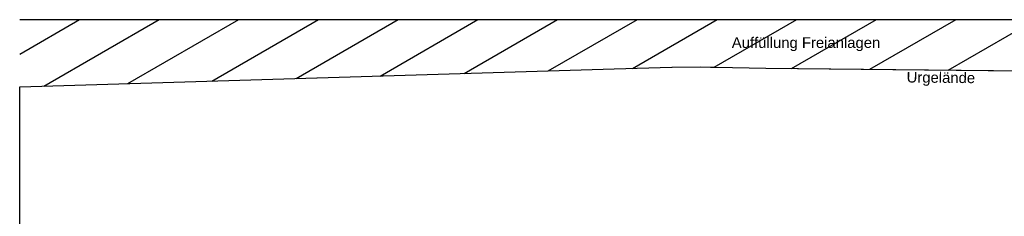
# Model space of a CAD drawing. Header units: metres. Extents: x -12 to 62.3, y -22.2 to 2.8.
# Tile 2 of 214: x -12 to -2.7, y -12.1 to -10.2. Entities that reach past the tile are written whole.
import ezdxf

# ---------------------------------------------------------------- set-up
doc = ezdxf.new("R2010")
doc.units = ezdxf.units.M
doc.header["$LTSCALE"] = 20
doc.header["$MEASUREMENT"] = 0
doc.linetypes.add('Strichlinie_ lang', pattern=[0.529167, 0.3175, -0.211667])
doc.layers.add('EG__..___A_____ZEICHNEN', color=8, linetype='Continuous')
doc.layers.add('Neubau_S-Linien _ Schraffuren.2D', color=8, linetype='Continuous')
doc.layers.add('S-Linien _ Schraffuren.2D', color=8, linetype='Continuous', lineweight=9)
doc.layers.add('T-Text', color=8, linetype='Continuous', lineweight=9)
doc.styles.add('ERSTELLTER_STIL_2', font='arial.ttf')

msp = doc.modelspace()

# ---------------------------------------------------------------- hatches: boundary and pattern name
at = {"layer": 'Neubau_S-Linien _ Schraffuren.2D', "linetype": 'Continuous'}
h = msp.add_hatch(dxfattribs=at)
h.set_pattern_fill('ABSTANDSFLÄCHEN_0001', color=256, style=0, pattern_type=2)
h.set_pattern_definition([(30, (-3.62, -10.44692), (-0.1875, 0.32476), [])])
h.paths.add_polyline_path([(-11.9977, -10.195), (-0.44, -10.195), (-0.24, -10.195), (-0.24, -10.27), (-0.44, -10.29), (-0.44, -10.355), (-0.44, -10.6988), (-2.0929, -10.6821), (-4.9737, -10.6529), (-5.4456, -10.6431), (-5.4937, -10.6421), (-5.5925, -10.64), (-5.855, -10.644), (-5.8584, -10.644), (-6.4024, -10.6599), (-6.7321, -10.6699), (-11.9977, -10.83)])

# ---------------------------------------------------------------- linework, layer by layer
at = {"layer": 'EG__..___A_____ZEICHNEN'}
msp.add_lwpolyline([(62.23, -22.195), (-11.9977, -22.195), (-11.9977, -10.83), (-11.9977, -10.83), (-6.4024, -10.6599), (-5.8584, -10.644), (-5.855, -10.644), (-5.5925, -10.64), (-5.4937, -10.6421), (-5.4456, -10.6431), (-4.9737, -10.6529), (-2.2849, -10.6801), (-1.3, -11.665), (-0.44, -11.665), (0.34, -11.665), (0.34, -11.405), (9.3, -11.405), (9.4144, -11.5194), (13.55, -15.655)], dxfattribs=at)
at = {"layer": 'Neubau_S-Linien _ Schraffuren.2D', "linetype": 'Continuous'}
msp.add_line((-11.9977, -10.195), (-0.24, -10.195), dxfattribs=at)
at = {"layer": 'S-Linien _ Schraffuren.2D', "color": 21, "linetype": 'Strichlinie_ lang', "flags": 128}
for points in [[(8.2075, -10.6292), (1.2151, -10.6559), (-0.1429, -10.7019), (-4.9737, -10.6529), (-5.4456, -10.6431), (-5.4937, -10.6421), (-5.5925, -10.64), (-5.855, -10.644), (-5.8584, -10.644), (-6.4024, -10.6599), (-7, -10.6781)], [(-7, -10.6781), (-11.9977, -10.83)]]:
    msp.add_lwpolyline(points, dxfattribs=at)

# ---------------------------------------------------------------- texts
at = {"layer": 'T-Text', "linetype": 'Continuous', "insert": (-3.8971, -10.4268), "char_height": 0.1, "attachment_point": 6, "style": 'ERSTELLTER_STIL_2'}
msp.add_mtext('\\A1;Auffüllung Freianlagen', dxfattribs=at)
at = {"layer": 'T-Text', "linetype": 'Continuous', "insert": (-3.6497, -10.818), "char_height": 0.1, "attachment_point": 7, "rotation": 359.41927, "style": 'ERSTELLTER_STIL_2'}
msp.add_mtext('\\A1;Urgelände', dxfattribs=at)

doc.saveas('drawing.dxf')
